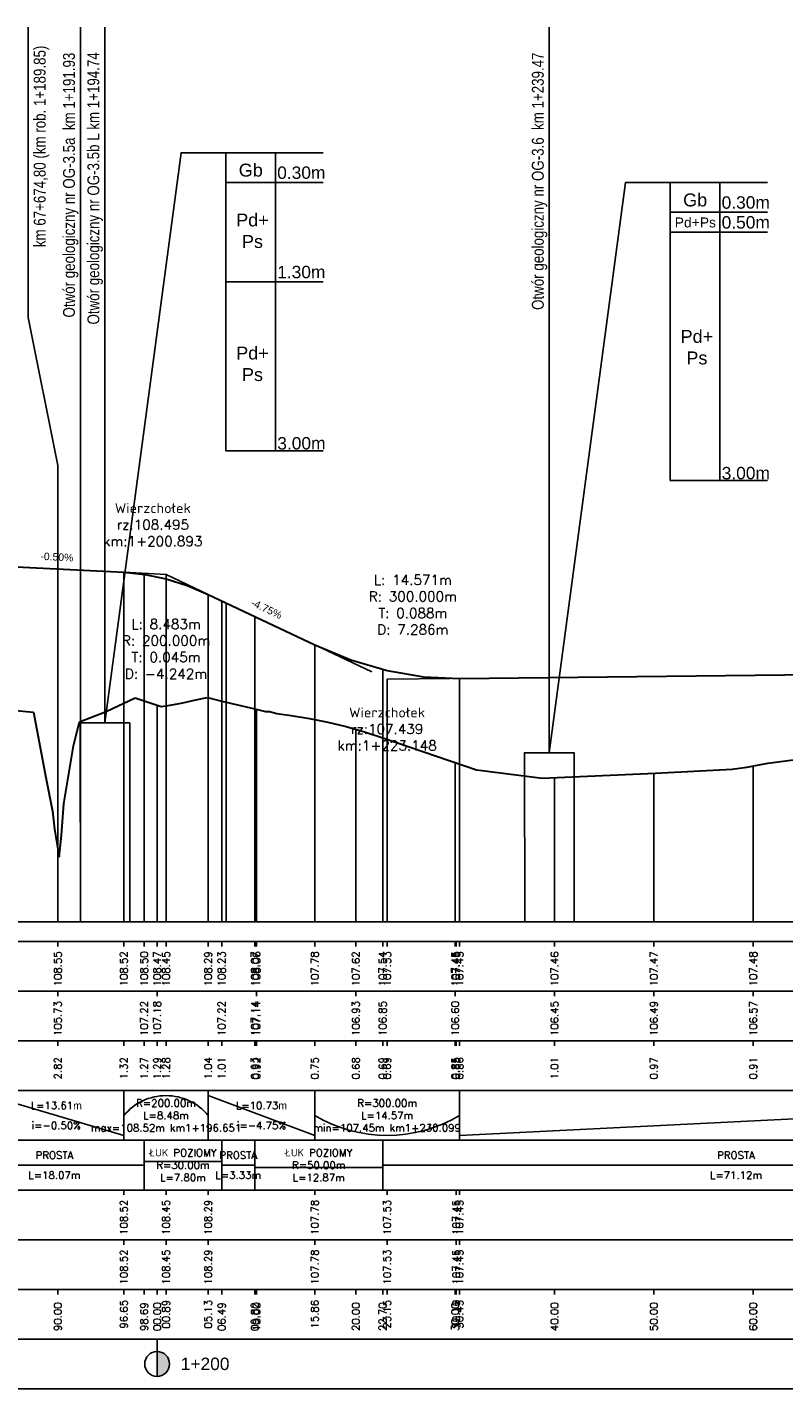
# Model space of a CAD drawing. Extents: x 7529714 to 7537797, y 5723889 to 5727796.
# Tile 11 of 28: x 7534483 to 7534559, y 5725349 to 5725486. Entities that reach past the tile are written whole.
import ezdxf
from ezdxf.enums import TextEntityAlignment as Align

# ---------------------------------------------------------------- set-up
doc = ezdxf.new("R2010")
doc.units = 0
doc.linetypes.add('HIDDEN', pattern=[9.525, 6.35, -3.175])
for name, color, linetype in [('C-DROGI-PROFILE', 7, 'Continuous'), ('C-DROGI-PROFILE-ETYKIETY', 7, 'Continuous'), ('D-geologia', 150, 'Continuous'), ('Niw-opis', 2, 'Continuous')]:
    doc.layers.add(name, color=color, linetype=linetype)
doc.styles.add('ARIAL', font='arial.ttf', dxfattribs={"height": 1})
doc.styles.get("Standard").update_dxf_attribs({"font": 'arial.ttf'})

# ---------------------------------------------------------------- blocks, each defined once
blk = doc.blocks.new('kilometraz')
at = {"linetype": 'ByBlock', "lineweight": -2}
blk.add_hatch(color=0, dxfattribs=at).paths.add_polyline_path([(0, -0.5, 0.414214), (0.5, 0, 0.414214), (0, 0.5)])
at = {"color": 0, "linetype": 'ByBlock', "lineweight": -2}
blk.add_line((0, 0.5), (0, -0.5), dxfattribs=at)
blk.add_circle((0, 0), 0.5, dxfattribs=at)

msp = doc.modelspace()

# ---------------------------------------------------------------- linework, layer by layer
at = {"layer": 'C-DROGI-PROFILE', "color": 12, "linetype": 'Continuous', "lineweight": 30, "true_color": 0xdb0000}
for p, q in [((7534478.786, 5725431.716), (7534492.392, 5725431.031)), ((7534492.392, 5725431.031), (7534494.513, 5725430.811)), ((7534494.513, 5725430.811), (7534496.634, 5725430.367)), ((7534496.634, 5725430.367), (7534498.755, 5725429.698)), ((7534498.755, 5725429.698), (7534500.875, 5725428.804)), ((7534500.875, 5725428.804), (7534511.603, 5725423.713)), ((7534511.603, 5725423.713), (7534515.246, 5725422.206)), ((7534515.246, 5725422.206), (7534518.889, 5725421.14)), ((7534518.889, 5725421.14), (7534522.532, 5725420.517)), ((7534522.532, 5725420.517), (7534526.174, 5725420.337))]:
    msp.add_line(p, q, dxfattribs=at)
at = {"layer": 'C-DROGI-PROFILE', "color": 2, "linetype": 'HIDDEN', "lineweight": -3}
for p, q in [((7534492.392, 5725431.031), (7534496.634, 5725430.817)), ((7534496.634, 5725430.817), (7534500.875, 5725428.804)), ((7534511.603, 5725423.713), (7534518.889, 5725420.256)), ((7534518.889, 5725420.256), (7534526.174, 5725420.337))]:
    msp.add_line(p, q, dxfattribs=at)
at = {"layer": 'C-DROGI-PROFILE', "color": 98, "linetype": 'Continuous', "lineweight": 30, "true_color": 0x006100}
for p, q in [((7534490.624, 5725417.032), (7534493.531, 5725418.384)), ((7534493.531, 5725418.384), (7534494.435, 5725418.081)), ((7534494.435, 5725418.081), (7534495.735, 5725417.652)), ((7534497.035, 5725417.662), (7534498.335, 5725417.905)), ((7534498.335, 5725417.905), (7534499.634, 5725418.176)), ((7534499.634, 5725418.176), (7534500.789, 5725418.44)), ((7534500.789, 5725418.44), (7534500.934, 5725418.398)), ((7534500.934, 5725418.398), (7534502.234, 5725418.071)), ((7534502.234, 5725418.071), (7534505.564, 5725417.292)), ((7534481.164, 5725417.14), (7534483.31, 5725416.96)), ((7534483.31, 5725416.96), (7534484.523, 5725410.366)), ((7534487.925, 5725415.991), (7534490.624, 5725417.032)), ((7534495.735, 5725417.652), (7534496.156, 5725417.516)), ((7534496.156, 5725417.516), (7534497.035, 5725417.662)), ((7534505.564, 5725417.292), (7534506.661, 5725417.019)), ((7534506.661, 5725417.019), (7534507.056, 5725417.016)), ((7534507.056, 5725417.016), (7534507.403, 5725416.918)), ((7534507.403, 5725416.918), (7534507.794, 5725416.803)), ((7534507.794, 5725416.803), (7534509.242, 5725416.622)), ((7534509.242, 5725416.622), (7534511.082, 5725416.319)), ((7534487.317, 5725413.57), (7534487.925, 5725415.991)), ((7534511.082, 5725416.319), (7534512.921, 5725415.942)), ((7534512.921, 5725415.942), (7534514.76, 5725415.492)), ((7534514.76, 5725415.492), (7534516.599, 5725414.97)), ((7534516.599, 5725414.97), (7534518.439, 5725414.375)), ((7534518.439, 5725414.375), (7534527.868, 5725411.146)), ((7534486.332, 5725407.741), (7534487.317, 5725413.57)), ((7534557.205, 5725411.812), (7534560.307, 5725412.214)), ((7534527.868, 5725411.146), (7534528.459, 5725411.094)), ((7534528.459, 5725411.094), (7534534.492, 5725410.312)), ((7534545.894, 5725410.815), (7534553.607, 5725411.228)), ((7534553.607, 5725411.228), (7534555.102, 5725411.405)), ((7534555.102, 5725411.405), (7534557.205, 5725411.812)), ((7534484.523, 5725410.366), (7534485.19, 5725406.981)), ((7534534.492, 5725410.312), (7534545.894, 5725410.815)), ((7534485.19, 5725406.981), (7534485.407, 5725405.165)), ((7534486.098, 5725404.56), (7534486.332, 5725407.741)), ((7534485.407, 5725405.165), (7534485.881, 5725402.361)), ((7534485.881, 5725402.361), (7534486.098, 5725404.56))]:
    msp.add_line(p, q, dxfattribs=at)
at = {"layer": 'C-DROGI-PROFILE', "color": 1, "linetype": 'Continuous', "lineweight": -3}
for p, q in [((7534494.435, 5725395.868), (7534494.435, 5725418.081)), ((7534502.234, 5725395.868), (7534502.234, 5725418.071)), ((7534502.701, 5725395.868), (7534502.701, 5725417.962)), ((7534495.741, 5725395.868), (7534495.741, 5725417.65)), ((7534505.564, 5725395.868), (7534505.564, 5725417.292)), ((7534505.741, 5725395.868), (7534505.741, 5725417.248)), ((7534515.741, 5725395.868), (7534515.741, 5725415.214)), ((7534518.439, 5725395.868), (7534518.439, 5725414.375)), ((7534525.741, 5725395.868), (7534525.741, 5725411.874)), ((7534555.741, 5725395.868), (7534555.741, 5725411.529)), ((7534535.741, 5725395.868), (7534535.741, 5725410.367)), ((7534545.741, 5725395.868), (7534545.741, 5725410.809)), ((7534485.741, 5725395.868), (7534485.741, 5725403.194)), ((7534485.741, 5725395.868), (7534485.741, 5725403.192)), ((7533295.241, 5725395.868), (7537726.805, 5725395.868)), ((7534485.741, 5725393.868), (7534485.741, 5725393.368)), ((7534492.392, 5725393.868), (7534492.392, 5725393.368)), ((7534494.435, 5725393.868), (7534494.435, 5725393.368)), ((7534495.741, 5725393.868), (7534495.741, 5725393.368)), ((7534496.634, 5725393.868), (7534496.634, 5725393.368)), ((7534500.875, 5725393.868), (7534500.875, 5725393.368)), ((7534502.234, 5725393.868), (7534502.234, 5725393.368)), ((7534505.564, 5725393.868), (7534505.564, 5725393.368)), ((7534505.741, 5725393.868), (7534505.741, 5725393.368)), ((7534511.603, 5725393.868), (7534511.603, 5725393.368)), ((7534515.741, 5725393.868), (7534515.741, 5725393.368)), ((7534518.439, 5725393.868), (7534518.439, 5725393.368)), ((7534518.889, 5725393.868), (7534518.889, 5725393.368)), ((7534525.741, 5725393.868), (7534525.741, 5725393.368)), ((7534525.84, 5725393.868), (7534525.84, 5725393.368)), ((7534526.174, 5725393.868), (7534526.174, 5725393.368)), ((7534535.741, 5725393.868), (7534535.741, 5725393.368)), ((7534545.741, 5725393.868), (7534545.741, 5725393.368)), ((7534555.741, 5725393.868), (7534555.741, 5725393.368)), ((7534485.741, 5725388.868), (7534485.741, 5725388.368)), ((7534495.741, 5725388.868), (7534495.741, 5725388.368)), ((7534505.741, 5725388.868), (7534505.741, 5725388.368)), ((7534515.741, 5725388.868), (7534515.741, 5725388.368)), ((7534525.741, 5725388.868), (7534525.741, 5725388.368)), ((7534535.741, 5725388.868), (7534535.741, 5725388.368)), ((7534545.741, 5725388.868), (7534545.741, 5725388.368)), ((7534555.741, 5725388.868), (7534555.741, 5725388.368)), ((7534485.741, 5725383.868), (7534485.741, 5725383.368)), ((7534492.392, 5725383.868), (7534492.392, 5725383.368)), ((7534494.435, 5725383.868), (7534494.435, 5725383.368)), ((7534495.741, 5725383.868), (7534495.741, 5725383.368)), ((7534496.634, 5725383.868), (7534496.634, 5725383.368)), ((7534500.875, 5725383.868), (7534500.875, 5725383.368)), ((7534502.234, 5725383.868), (7534502.234, 5725383.368)), ((7534505.564, 5725383.868), (7534505.564, 5725383.368)), ((7534505.741, 5725383.868), (7534505.741, 5725383.368)), ((7534511.603, 5725383.868), (7534511.603, 5725383.368)), ((7534515.741, 5725383.868), (7534515.741, 5725383.368)), ((7534518.439, 5725383.868), (7534518.439, 5725383.368)), ((7534518.889, 5725383.868), (7534518.889, 5725383.368)), ((7534525.741, 5725383.868), (7534525.741, 5725383.368)), ((7534525.84, 5725383.868), (7534525.84, 5725383.368)), ((7534526.174, 5725383.868), (7534526.174, 5725383.368)), ((7534535.741, 5725383.868), (7534535.741, 5725383.368)), ((7534545.741, 5725383.868), (7534545.741, 5725383.368)), ((7534555.741, 5725383.868), (7534555.741, 5725383.368)), ((7534492.392, 5725373.868), (7534492.392, 5725378.868)), ((7534500.875, 5725373.868), (7534500.875, 5725378.868)), ((7534511.603, 5725373.868), (7534511.603, 5725378.868)), ((7534526.174, 5725373.868), (7534526.174, 5725378.868)), ((7534494.435, 5725368.868), (7534494.435, 5725373.868)), ((7534502.234, 5725368.868), (7534502.234, 5725373.868)), ((7534505.564, 5725368.868), (7534505.564, 5725373.868)), ((7534518.439, 5725368.868), (7534518.439, 5725373.868)), ((7534492.392, 5725368.868), (7534492.392, 5725368.368)), ((7534496.634, 5725368.868), (7534496.634, 5725368.368)), ((7534500.875, 5725368.868), (7534500.875, 5725368.368)), ((7534511.603, 5725368.868), (7534511.603, 5725368.368)), ((7534518.889, 5725368.868), (7534518.889, 5725368.368)), ((7534525.84, 5725368.868), (7534525.84, 5725368.368)), ((7534526.174, 5725368.868), (7534526.174, 5725368.368)), ((7534492.392, 5725363.868), (7534492.392, 5725363.368)), ((7534496.634, 5725363.868), (7534496.634, 5725363.368)), ((7534500.875, 5725363.868), (7534500.875, 5725363.368)), ((7534511.603, 5725363.868), (7534511.603, 5725363.368)), ((7534518.889, 5725363.868), (7534518.889, 5725363.368)), ((7534525.84, 5725363.868), (7534525.84, 5725363.368)), ((7534526.174, 5725363.868), (7534526.174, 5725363.368)), ((7534485.741, 5725358.868), (7534485.741, 5725358.368)), ((7534492.392, 5725358.868), (7534492.392, 5725358.368)), ((7534494.435, 5725358.868), (7534494.435, 5725358.368)), ((7534495.741, 5725358.868), (7534495.741, 5725358.368)), ((7534496.634, 5725358.868), (7534496.634, 5725358.368)), ((7534500.875, 5725358.868), (7534500.875, 5725358.368)), ((7534502.234, 5725358.868), (7534502.234, 5725358.368)), ((7534505.564, 5725358.868), (7534505.564, 5725358.368)), ((7534505.741, 5725358.868), (7534505.741, 5725358.368)), ((7534511.603, 5725358.868), (7534511.603, 5725358.368)), ((7534515.741, 5725358.868), (7534515.741, 5725358.368)), ((7534518.439, 5725358.868), (7534518.439, 5725358.368)), ((7534518.889, 5725358.868), (7534518.889, 5725358.368)), ((7534525.741, 5725358.868), (7534525.741, 5725358.368)), ((7534525.84, 5725358.868), (7534525.84, 5725358.368)), ((7534526.174, 5725358.868), (7534526.174, 5725358.368)), ((7534535.741, 5725358.868), (7534535.741, 5725358.368)), ((7534545.741, 5725358.868), (7534545.741, 5725358.368)), ((7534555.741, 5725358.868), (7534555.741, 5725358.368)), ((7534495.741, 5725353.868), (7534495.741, 5725352.368))]:
    msp.add_line(p, q, dxfattribs=at)
at = {"layer": 'C-DROGI-PROFILE', "color": 2, "linetype": 'Continuous', "lineweight": -3}
for p, q in [((7534478.786, 5725378.368), (7534492.392, 5725374.368)), ((7534500.875, 5725378.368), (7534511.603, 5725374.368)), ((7534526.174, 5725374.368), (7534606.517, 5725378.368)), ((7534476.364, 5725371.368), (7534494.435, 5725371.368)), ((7534494.435, 5725371.368), (7534494.435, 5725371.743)), ((7534494.435, 5725371.743), (7534502.234, 5725371.743)), ((7534502.234, 5725371.743), (7534502.234, 5725371.368)), ((7534502.234, 5725371.368), (7534505.564, 5725371.368)), ((7534505.564, 5725371.368), (7534505.564, 5725371.143)), ((7534505.564, 5725371.143), (7534518.439, 5725371.143)), ((7534518.439, 5725371.143), (7534518.439, 5725371.368)), ((7534518.439, 5725371.368), (7535084.737, 5725371.368))]:
    msp.add_line(p, q, dxfattribs=at)
at = {"layer": 'C-DROGI-PROFILE', "color": 12, "linetype": 'Continuous', "lineweight": 30, "true_color": 0xdb0000}
for points in [[(7534360.391, 5725423.221), (7534444.286, 5725422.45), (7534447.123, 5725422.558), (7534449.959, 5725422.935), (7534452.796, 5725423.579), (7534455.632, 5725424.491), (7534472.495, 5725430.714), (7534474.068, 5725431.212), (7534475.64, 5725431.545), (7534477.213, 5725431.713), (7534478.786, 5725431.716), (7534492.392, 5725431.031), (7534494.513, 5725430.811), (7534496.634, 5725430.367), (7534498.755, 5725429.698), (7534500.875, 5725428.804), (7534511.603, 5725423.713), (7534515.246, 5725422.206), (7534518.889, 5725421.14), (7534522.532, 5725420.517), (7534526.174, 5725420.337), (7534606.517, 5725421.234)], [(7534526.174, 5725420.337), (7534606.517, 5725421.234), (7534610.007, 5725421.374), (7534673.238, 5725425.758), (7534678.243, 5725425.855), (7534769.387, 5725423.051), (7535060.874, 5725422.064), (7535083.66, 5725421.269)]]:
    msp.add_lwpolyline(points, dxfattribs=at)
at = {"layer": 'C-DROGI-PROFILE', "color": 2, "linetype": 'Continuous', "lineweight": -3, "extrusion": (0, 0, -1)}
msp.add_arc((-7534496.634, 5725372.87), 5.498, 39.51134, 140.48866, dxfattribs=at)
at = {"layer": 'C-DROGI-PROFILE', "color": 2, "linetype": 'Continuous', "lineweight": -3}
msp.add_arc((7534518.889, 5725388.639), 14.271, 239.29984, 300.70016, dxfattribs=at)
at = {"layer": 'C-DROGI-PROFILE', "color": 1, "linetype": 'Continuous', "lineweight": -3}
for points in [[(7533295.741, 5725388.868), (7537726.805, 5725388.868), (7537726.805, 5725393.868), (7533295.741, 5725393.868)], [(7533295.741, 5725383.868), (7537726.805, 5725383.868), (7537726.805, 5725388.868), (7533295.741, 5725388.868)], [(7533295.741, 5725378.868), (7537726.805, 5725378.868), (7537726.805, 5725383.868), (7533295.741, 5725383.868)], [(7533295.741, 5725373.868), (7537726.805, 5725373.868), (7537726.805, 5725378.868), (7533295.741, 5725378.868)], [(7533295.741, 5725368.868), (7537726.805, 5725368.868), (7537726.805, 5725373.868), (7533295.741, 5725373.868)], [(7533295.741, 5725363.868), (7537726.805, 5725363.868), (7537726.805, 5725368.868), (7533295.741, 5725368.868)], [(7533295.741, 5725358.868), (7537726.805, 5725358.868), (7537726.805, 5725363.868), (7533295.741, 5725363.868)], [(7533295.741, 5725353.868), (7537726.805, 5725353.868), (7537726.805, 5725358.868), (7533295.741, 5725358.868)], [(7533295.741, 5725348.868), (7537726.805, 5725348.868), (7537726.805, 5725353.868), (7533295.741, 5725353.868)]]:
    msp.add_3dface(points, dxfattribs=at)
at = {"layer": 'C-DROGI-PROFILE-ETYKIETY', "color": 3, "linetype": 'Continuous', "lineweight": -3}
for p, q in [((7534492.392, 5725431.031), (7534492.392, 5725395.868)), ((7534496.634, 5725430.817), (7534496.634, 5725395.868)), ((7534500.875, 5725428.804), (7534500.875, 5725395.868)), ((7534511.603, 5725423.713), (7534511.603, 5725395.868)), ((7534518.889, 5725420.256), (7534518.889, 5725395.868)), ((7534526.174, 5725420.337), (7534526.174, 5725395.868))]:
    msp.add_line(p, q, dxfattribs=at)
at = {"layer": 'C-DROGI-PROFILE-ETYKIETY', "color": 2, "linetype": 'Continuous', "lineweight": -3}
for p, q in [((7534494.435, 5725430.823), (7534494.435, 5725395.868)), ((7534502.234, 5725428.159), (7534502.234, 5725395.868)), ((7534505.564, 5725426.579), (7534505.564, 5725395.868)), ((7534518.439, 5725421.248), (7534518.439, 5725395.868))]:
    msp.add_line(p, q, dxfattribs=at)
at = {"layer": 'D-geologia', "linetype": 'Continuous'}
for points in [[(7534488.024, 5725395.868), (7534488.024, 5725485.868)], [(7534490.481, 5725415.868), (7534490.481, 5725485.868)], [(7534535.212, 5725412.868), (7534535.212, 5725485.868)]]:
    msp.add_lwpolyline(points, dxfattribs=at)
at = {"layer": 'D-geologia'}
for points in [[(7534490.481, 5725415.868), (7534498.148, 5725473.232), (7534502.639, 5725473.244)], [(7534502.639, 5725443.244), (7534507.639, 5725443.244), (7534507.639, 5725443.244), (7534507.639, 5725473.244), (7534502.639, 5725473.244), (7534502.639, 5725443.244)], [(7534502.639, 5725473.244), (7534512.442, 5725473.244)], [(7534502.639, 5725470.244), (7534512.442, 5725470.244)], [(7534535.212, 5725412.868), (7534542.878, 5725470.232), (7534547.37, 5725470.244)], [(7534547.37, 5725440.244), (7534552.37, 5725440.244), (7534552.37, 5725440.244), (7534552.37, 5725470.244), (7534547.37, 5725470.244), (7534547.37, 5725440.244)], [(7534547.37, 5725470.244), (7534557.173, 5725470.244)], [(7534547.37, 5725467.244), (7534557.173, 5725467.244)], [(7534547.37, 5725465.244), (7534557.173, 5725465.244)], [(7534502.639, 5725460.244), (7534512.442, 5725460.244)], [(7534502.639, 5725443.244), (7534512.442, 5725443.244)], [(7534547.37, 5725440.244), (7534557.173, 5725440.244)], [(7534488.024, 5725395.868), (7534492.981, 5725395.868), (7534492.981, 5725395.868), (7534492.981, 5725415.868), (7534487.981, 5725415.868), (7534488.024, 5725395.868)], [(7534532.755, 5725395.868), (7534537.712, 5725395.868), (7534537.712, 5725395.868), (7534537.712, 5725412.868), (7534532.712, 5725412.868), (7534532.755, 5725395.868)]]:
    msp.add_lwpolyline(points, dxfattribs=at)
at = {"layer": 'Niw-opis'}
for points in [[(7534482.742, 5725485.868), (7534482.742, 5725456.668), (7534485.741, 5725441.763), (7534485.741, 5725395.868)], [(7534502.701, 5725395.868), (7534502.701, 5725427.938)], [(7533295.741, 5725395.868), (7537726.805, 5725395.868)]]:
    msp.add_lwpolyline(points, dxfattribs=at)
at = {"layer": 'Niw-opis', "color": 2}
msp.add_lwpolyline([(7533295.741, 5725395.868), (7537726.805, 5725395.868)], dxfattribs=at)

# ---------------------------------------------------------------- block references
at = {"layer": 'C-DROGI-PROFILE-ETYKIETY', "linetype": 'Continuous', "lineweight": -3, "xscale": 2.499999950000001, "yscale": 2.499999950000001, "zscale": 2.499999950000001, "rotation": 8.53773646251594e-07}
msp.add_blockref('kilometraz', (7534495.741, 5725351.368), dxfattribs=at)

# ---------------------------------------------------------------- texts
at = {"layer": 'C-DROGI-PROFILE-ETYKIETY', "color": 2, "linetype": 'Continuous', "lineweight": -3, "char_height": 1, "attachment_point": 5}
for s, insert in [('{\\Fsimplex.shx|c238;Wierzchołek\\Prz:108.495\\Pkm:1+200.893}', (7534495.308, 5725435.817)), ('{\\Fsimplex.shx|c238;L: 14.571m\\PR: 300.000m\\PT: 0.088m\\PD: 7.286m}', (7534521.473, 5725427.756)), ('{\\Fsimplex.shx|c238;L: 8.483m\\PR: 200.000m\\PT: 0.045m\\PD: -4.242m}', (7534496.634, 5725423.317)), ('{\\Fsimplex.shx|c238;Wierzchołek\\Prz:107.439\\Pkm:1+223.148}', (7534518.889, 5725415.256))]:
    msp.add_mtext(s, dxfattribs=dict(at, insert=insert))
at = {"layer": 'C-DROGI-PROFILE-ETYKIETY', "color": 2, "linetype": 'Continuous', "lineweight": -3, "char_height": 0.75, "attachment_point": 8}
for s, insert, rotation in [('-0.50%', (7534485.63, 5725432.185), 357.11549), ('-4.75%', (7534506.588, 5725426.993), 334.61303)]:
    msp.add_mtext(s, dxfattribs=dict(at, insert=insert, rotation=rotation))
at = {"layer": 'C-DROGI-PROFILE-ETYKIETY', "color": 7, "linetype": 'Continuous', "lineweight": -3, "char_height": 0.75, "attachment_point": 5, "rotation": 90}
for s, insert in [('{\\Fsimplex.shx|c238;108.55}', (7534485.741, 5725391.118)), ('{\\Fsimplex.shx|c238;108.52}', (7534492.392, 5725391.118)), ('{\\Fsimplex.shx|c238;108.50}', (7534494.435, 5725391.118)), ('{\\Fsimplex.shx|c238;108.47}', (7534495.741, 5725391.118)), ('{\\Fsimplex.shx|c238;108.45}', (7534496.634, 5725391.118)), ('{\\Fsimplex.shx|c238;108.29}', (7534500.875, 5725391.118)), ('{\\Fsimplex.shx|c238;108.23}', (7534502.234, 5725391.118)), ('{\\Fsimplex.shx|c238;108.07}', (7534505.564, 5725391.118)), ('{\\Fsimplex.shx|c238;108.06}', (7534505.741, 5725391.118)), ('{\\Fsimplex.shx|c238;107.78}', (7534511.603, 5725391.118)), ('{\\Fsimplex.shx|c238;107.62}', (7534515.741, 5725391.118)), ('{\\Fsimplex.shx|c238;107.54}', (7534518.439, 5725391.118)), ('{\\Fsimplex.shx|c238;107.53}', (7534518.889, 5725391.118)), ('{\\Fsimplex.shx|c238;107.45}', (7534525.741, 5725391.118)), ('{\\Fsimplex.shx|c238;107.45}', (7534525.84, 5725391.118)), ('{\\Fsimplex.shx|c238;107.45}', (7534526.174, 5725391.118)), ('{\\Fsimplex.shx|c238;107.46}', (7534535.741, 5725391.118)), ('{\\Fsimplex.shx|c238;107.47}', (7534545.741, 5725391.118)), ('{\\Fsimplex.shx|c238;107.48}', (7534555.741, 5725391.118)), ('{\\Fsimplex.shx|c238;105.73}', (7534485.741, 5725386.118)), ('{\\Fsimplex.shx|c238;107.22}', (7534494.435, 5725386.118)), ('{\\Fsimplex.shx|c238;107.18}', (7534495.741, 5725386.118)), ('{\\Fsimplex.shx|c238;107.22}', (7534502.234, 5725386.118)), ('{\\Fsimplex.shx|c238;107.14}', (7534505.564, 5725386.118)), ('{\\Fsimplex.shx|c238;107.14}', (7534505.741, 5725386.118)), ('{\\Fsimplex.shx|c238;106.93}', (7534515.741, 5725386.118)), ('{\\Fsimplex.shx|c238;106.85}', (7534518.439, 5725386.118)), ('{\\Fsimplex.shx|c238;106.60}', (7534525.741, 5725386.118)), ('{\\Fsimplex.shx|c238;106.45}', (7534535.741, 5725386.118)), ('{\\Fsimplex.shx|c238;106.49}', (7534545.741, 5725386.118)), ('{\\Fsimplex.shx|c238;106.57}', (7534555.741, 5725386.118)), ('{\\Fsimplex.shx|c238;1.04}', (7534500.875, 5725381.118)), ('{\\Fsimplex.shx|c238;2.82}', (7534485.741, 5725381.118)), ('{\\Fsimplex.shx|c238;1.32}', (7534492.392, 5725381.118)), ('{\\Fsimplex.shx|c238;1.27}', (7534494.435, 5725381.118)), ('{\\Fsimplex.shx|c238;1.29}', (7534495.741, 5725381.118)), ('{\\Fsimplex.shx|c238;1.28}', (7534496.634, 5725381.118)), ('{\\Fsimplex.shx|c238;1.01}', (7534502.234, 5725381.118)), ('{\\Fsimplex.shx|c238;0.93}', (7534505.564, 5725381.118)), ('{\\Fsimplex.shx|c238;0.92}', (7534505.741, 5725381.118)), ('{\\Fsimplex.shx|c238;0.75}', (7534511.603, 5725381.118)), ('{\\Fsimplex.shx|c238;0.68}', (7534515.741, 5725381.118)), ('{\\Fsimplex.shx|c238;0.69}', (7534518.439, 5725381.118)), ('{\\Fsimplex.shx|c238;0.69}', (7534518.889, 5725381.118)), ('{\\Fsimplex.shx|c238;0.85}', (7534525.741, 5725381.118)), ('{\\Fsimplex.shx|c238;0.85}', (7534525.84, 5725381.118)), ('{\\Fsimplex.shx|c238;0.86}', (7534526.174, 5725381.118)), ('{\\Fsimplex.shx|c238;1.01}', (7534535.741, 5725381.118)), ('{\\Fsimplex.shx|c238;0.97}', (7534545.741, 5725381.118)), ('{\\Fsimplex.shx|c238;0.91}', (7534555.741, 5725381.118)), ('{\\Fsimplex.shx|c238;108.52}', (7534492.392, 5725366.118)), ('{\\Fsimplex.shx|c238;108.45}', (7534496.634, 5725366.118)), ('{\\Fsimplex.shx|c238;108.29}', (7534500.875, 5725366.118)), ('{\\Fsimplex.shx|c238;107.78}', (7534511.603, 5725366.118)), ('{\\Fsimplex.shx|c238;107.53}', (7534518.889, 5725366.118)), ('{\\Fsimplex.shx|c238;107.45}', (7534525.84, 5725366.118)), ('{\\Fsimplex.shx|c238;107.45}', (7534526.174, 5725366.118)), ('{\\Fsimplex.shx|c238;108.52}', (7534492.392, 5725361.118)), ('{\\Fsimplex.shx|c238;108.45}', (7534496.634, 5725361.118)), ('{\\Fsimplex.shx|c238;108.29}', (7534500.875, 5725361.118)), ('{\\Fsimplex.shx|c238;107.78}', (7534511.603, 5725361.118)), ('{\\Fsimplex.shx|c238;107.53}', (7534518.889, 5725361.118)), ('{\\Fsimplex.shx|c238;107.45}', (7534525.84, 5725361.118)), ('{\\Fsimplex.shx|c238;107.45}', (7534526.174, 5725361.118)), ('{\\Fsimplex.shx|c238;96.65}', (7534492.392, 5725356.368)), ('{\\Fsimplex.shx|c238;00.89}', (7534496.634, 5725356.368)), ('{\\Fsimplex.shx|c238;05.13}', (7534500.875, 5725356.368)), ('{\\Fsimplex.shx|c238;15.86}', (7534511.603, 5725356.368)), ('{\\Fsimplex.shx|c238;23.15}', (7534518.889, 5725356.368)), ('{\\Fsimplex.shx|c238;30.10}', (7534525.84, 5725356.368)), ('{\\Fsimplex.shx|c238;30.43}', (7534526.174, 5725356.368)), ('{\\Fsimplex.shx|c238;90.00}', (7534485.741, 5725356.118)), ('{\\Fsimplex.shx|c238;98.69}', (7534494.435, 5725356.118)), ('{\\Fsimplex.shx|c238;00.00}', (7534495.741, 5725356.118)), ('{\\Fsimplex.shx|c238;06.49}', (7534502.234, 5725356.118)), ('{\\Fsimplex.shx|c238;09.82}', (7534505.564, 5725356.118)), ('{\\Fsimplex.shx|c238;10.00}', (7534505.741, 5725356.118)), ('{\\Fsimplex.shx|c238;20.00}', (7534515.741, 5725356.118)), ('{\\Fsimplex.shx|c238;22.70}', (7534518.439, 5725356.118)), ('{\\Fsimplex.shx|c238;30.00}', (7534525.741, 5725356.118)), ('{\\Fsimplex.shx|c238;40.00}', (7534535.741, 5725356.118)), ('{\\Fsimplex.shx|c238;50.00}', (7534545.741, 5725356.118)), ('{\\Fsimplex.shx|c238;60.00}', (7534555.741, 5725356.118))]:
    msp.add_mtext(s, dxfattribs=dict(at, insert=insert))
at = {"layer": 'C-DROGI-PROFILE-ETYKIETY', "color": 7, "linetype": 'Continuous', "lineweight": -3}
for s, insert, char_height, attachment_point in [('{\\Fsimplex.shx|c238;R=200.00m\\PL=8.48m\\Pmax=108.52m km1+196.651}', (7534496.634, 5725376.368), 0.75, 5), ('{\\Fsimplex.shx|c238;R=300.00m\\PL=14.57m\\Pmin=107.45m km1+230.099}', (7534518.889, 5725376.368), 0.75, 5), ('{\\Fsimplex.shx|c238;L=13.61}m', (7534485.589, 5725377.368), 0.75, 5), ('{\\Fsimplex.shx|c238;L=10.73}m', (7534506.239, 5725377.368), 0.75, 5), ('{\\Fsimplex.shx|c238;i=-0.50%}', (7534485.589, 5725375.368), 0.75, 5), ('{\\Fsimplex.shx|c238;i=-4.75%}', (7534506.239, 5725375.368), 0.75, 5), ('{\\Fsimplex.shx|c238;PROSTA}', (7534485.399, 5725372.368), 0.75, 5), ('{\\Fsimplex.shx|c238;ŁUK POZIOMY\\PR=30.00m\\PL=7.80m}', (7534498.335, 5725371.368), 0.75, 5), ('{\\Fsimplex.shx|c238;PROSTA}', (7534503.899, 5725372.368), 0.75, 5), ('{\\Fsimplex.shx|c238;ŁUK POZIOMY\\PR=50.00m\\PL=12.87m}', (7534512.001, 5725371.368), 0.75, 5), ('{\\Fsimplex.shx|c238;PROSTA}', (7534554, 5725372.368), 0.75, 5), ('{\\Fsimplex.shx|c238;L=18.07m}', (7534485.399, 5725370.368), 0.75, 5), ('{\\Fsimplex.shx|c238;L=3.33m}', (7534503.899, 5725370.368), 0.75, 5), ('{\\Fsimplex.shx|c238;L=71.12m}', (7534554, 5725370.368), 0.75, 5), ('1+200', (7534498.116, 5725351.368), 1.25, 4)]:
    msp.add_mtext(s, dxfattribs=dict(at, insert=insert, char_height=char_height, attachment_point=attachment_point))
at = {"layer": 'D-geologia', "linetype": 'Continuous', "width": 0.8}
for s, p in [('Otwór geologiczny nr OG-3.5a  km 1+191.93', (7534487.824, 5725456.66)), ('Otwór geologiczny nr OG-3.5b L km 1+194.74', (7534490.281, 5725455.958)), ('Otwór geologiczny nr OG-3.6  km 1+239.47', (7534535.012, 5725457.424))]:
    msp.add_text(s, height=1.2, rotation=90, dxfattribs=at).set_placement(p, align=Align.BOTTOM_LEFT)
at = {"layer": 'D-geologia'}
for s, p in [('0.30m', (7534507.825, 5725470.602)), ('0.30m', (7534552.556, 5725467.602)), ('0.50m', (7534552.556, 5725465.602)), ('1.30m', (7534507.825, 5725460.602)), ('3.00m', (7534507.834, 5725443.374)), ('3.00m', (7534552.565, 5725440.374))]:
    msp.add_text(s, height=1.25, rotation=0.23907, dxfattribs=at).set_placement(p)
at = {"layer": 'D-geologia', "color": 2, "lineweight": 13, "width": 15.82992, "attachment_point": 5, "style": 'ARIAL'}
for s, insert, char_height in [('{\\H1.083x;\\C256;Gb}', (7534505.161, 5725471.481), 1.2), ('{\\H1.083x;\\C256;Gb}', (7534549.892, 5725468.481), 1.2), ('{\\H1.083x;\\C256;Pd+\\PPs\\H1.0255x; }', (7534505.334, 5725465.382), 1.2), ('{\\C256;Pd+Ps}', (7534549.909, 5725466.217), 1), ('{\\H1.083x;\\C256;Pd+\\PPs\\H1.0255x; }', (7534550.065, 5725453.665), 1.2), ('{\\H1.083x;\\C256;Pd+\\PPs\\H1.0255x; }', (7534505.334, 5725451.991), 1.2)]:
    msp.add_mtext(s, dxfattribs=dict(at, insert=insert, char_height=char_height))
at = {"layer": 'Niw-opis', "width": 0.8}
msp.add_text('km 67+674,80 (km rob. 1+189.85) ', height=1.2, rotation=90, dxfattribs=at).set_placement((7534484.517, 5725484.387), align=Align.RIGHT)

doc.saveas('drawing.dxf')
